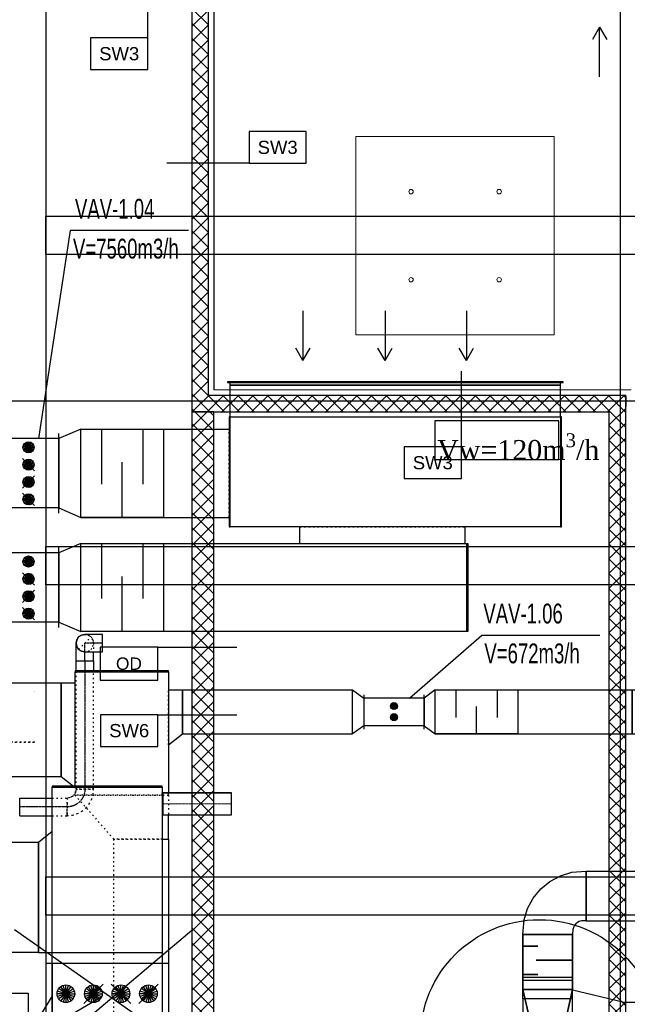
# Model space of a CAD drawing. Header units: centimetres. Extents: x -228435 to 46820, y -89367 to 152985.
# Tile 201 of 256: x -57994 to -52476, y 65520 to 74462. Entities that reach past the tile are written whole.
import ezdxf

# ---------------------------------------------------------------- set-up
doc = ezdxf.new("R2010")
doc.units = ezdxf.units.CM
doc.header["$LTSCALE"] = 50
for name, pattern in [('CADVENT_CENTERLINE', [9.9, 7.4, -1, 0.5, -1]), ('CADVENT_HIDDEN', [0.8, 0.25, -0.55]), ('Kondygnacja  -0_5$0$HIDDEN', [9.525, 6.35, -3.175]), ('Kondygnacja  -0_5$0$HIDDEN2', [4.7625, 3.175, -1.5875]), ('Osie rzutów$0$DASHDOT2', [12.7, 6.35, -3.175, 0, -3.175])]:
    doc.linetypes.add(name, pattern=pattern)
for name, color, linetype, lineweight in [('bgde-nawiewCEN', 7, 'Continuous', 13), ('Kondygnacja  -0_5$0$ARCH_WIDOK', 8, 'Continuous', 13), ('SU Lampy kwadratowe  -05$0$ARCH_SUFITY_PODWIESZANE', 8, 'Continuous', 9)]:
    doc.layers.add(name, color=color, linetype=linetype, lineweight=lineweight)
for name, color, linetype in [('bgde-nawiewEXP', 250, 'Continuous'), ('bgde-nawiewHIDDEN', 250, 'Continuous'), ('bgde-wywiewCEN', 7, 'Continuous'), ('bgde-wywiewDETAILS', 250, 'Continuous'), ('bgde-wywiewEXP', 250, 'Continuous'), ('bgde-wywiewHIDDEN', 250, 'Continuous'), ('bgde_AJ_opis', 7, 'Continuous'), ('bgde_AJ_strzałki', 7, 'Continuous'), ('bgde_redukcja', 250, 'Continuous'), ('bgde_tlumik', 250, 'Continuous'), ('bgde_VAV', 7, 'Continuous'), ('IS_zmiany 2024', 3, 'Continuous'), ('Kondygnacja  -0_5$0$ARCH_GK', 8, 'Continuous'), ('Kondygnacja  -0_5$0$ARCH_INFO_OPISY_PRZEGRODY', 8, 'Continuous'), ('Kondygnacja  -0_5$0$ARCH_INFO_OPISY_PRZEGRODY_OKŁADZINY', 8, 'Continuous'), ('Kondygnacja  -0_5$0$ARCH_KONSTR_POWYŻEJ RZUTU', 8, 'Kondygnacja  -0_5$0$HIDDEN'), ('Kondygnacja  -0_5$0$ARCH_KONSTR_POWYŻEJ RZUTU_IST', 8, 'Kondygnacja  -0_5$0$HIDDEN2'), ('Kondygnacja  -0_5$0$ARCH_OKŁADZINA', 8, 'Continuous'), ('Kondygnacja  -0_5$0$ARCH_ŚLUSARKA_DRZWI', 8, 'Continuous'), ('Osie rzutów$0$ARCH_INFO_OSIE_IST', 8, 'Osie rzutów$0$DASHDOT2'), ('Osie rzutów$0$ARCH_INFO_OSIE_OPISY_IST', 8, 'Continuous')]:
    doc.layers.add(name, color=color, linetype=linetype)
doc.styles.add('Kondygnacja  -0_5$0$Arial', font='ARIAL.TTF')

# ---------------------------------------------------------------- blocks, each defined once
blk = doc.blocks.new('Osie rzutów')
at = {"layer": 'Osie rzutów$0$ARCH_INFO_OSIE_IST', "ltscale": 10}
for p, q in [((6860, 12510), (6860, 4623.26)), ((4436.04, 11600), (13655, 11600))]:
    blk.add_line(p, q, dxfattribs=at)
blk = doc.blocks.new('SU Lampy kwadratowe  -05')
at = {"layer": 'SU Lampy kwadratowe  -05$0$ARCH_SUFITY_PODWIESZANE'}
blk.add_lwpolyline([(6620, 11840), (6800, 11840), (6800, 11660), (6620, 11660)], close=True, dxfattribs=at)
for centre in [(6670, 11790), (6750, 11790), (6670, 11710), (6750, 11710)]:
    blk.add_circle(centre, 2, dxfattribs=at)
blk = doc.blocks.new('Kondygnacja  -0_5$0$konstrukcja istniejąca -0.5')
at = {"layer": 'Kondygnacja  -0_5$0$ARCH_KONSTR_POWYŻEJ RZUTU_IST', "ltscale": 10}
for points in [[(6338.46, 12175), (6338.46, 11025)], [(7382, 11732.89), (6338.46, 11732.89), (6338.46, 11767.89), (7382, 11767.89)], [(7382, 11432.89), (6338.46, 11432.89), (6338.46, 11467.89), (7382, 11467.89)], [(7382, 11132.89), (6338.46, 11132.89), (6338.46, 11167.89), (7382, 11167.89)]]:
    blk.add_lwpolyline(points, dxfattribs=at)
blk = doc.blocks.new('04')
at = {"layer": 'bgde_VAV', "color": 3, "linetype": 'Continuous', "lineweight": -2}
for p, q in [((-58188.5, 70789.5), (-58188.5, 70742.2)), ((-58188.5, 70742.2), (-58188.5, 70112.2)), ((-57638.5, 70742.2), (-57638.5, 70789.5)), ((-57638.5, 70112.2), (-57638.5, 70742.2)), ((-58188.5, 70112.2), (-58188.5, 70063.9)), ((-57638.5, 70063.9), (-57638.5, 70112.2))]:
    blk.add_line(p, q, dxfattribs=at)
at = {"layer": 'bgde_VAV', "color": 3, "linetype": 'ByBlock', "lineweight": -2}
for p, q in [((-57638.5, 70742.2), (-58188.5, 70742.2)), ((-57638.5, 70112.2), (-58188.5, 70112.2))]:
    blk.add_line(p, q, dxfattribs=at)
at = {"layer": 'bgde_VAV', "color": 3}
blk.add_line((-58188.5, 70742.2), (-58188.5, 70112.2), dxfattribs=at)
at = {"layer": 'bgde_VAV', "color": 3, "linetype": 'Continuous', "lineweight": -3}
for p, q in [((-57913.5, 70663.3), (-57964, 70663.3)), ((-57913.5, 70663.3), (-57961.5, 70678.9)), ((-57913.5, 70663.3), (-57961.5, 70647.7)), ((-57913.5, 70663.3), (-57954.4, 70693)), ((-57913.5, 70663.3), (-57954.4, 70633.7)), ((-57913.5, 70663.3), (-57943.2, 70704.2)), ((-57913.5, 70663.3), (-57943.2, 70622.5)), ((-57913.5, 70663.3), (-57929.1, 70711.3)), ((-57913.5, 70663.3), (-57929.1, 70615.3)), ((-57913.5, 70663.3), (-57913.5, 70713.8)), ((-57913.5, 70663.3), (-57897.9, 70711.3)), ((-57913.5, 70663.3), (-57883.9, 70704.2)), ((-57913.5, 70663.3), (-57872.7, 70693)), ((-57913.5, 70663.3), (-57865.5, 70678.9)), ((-57913.5, 70663.3), (-57863.1, 70663.3)), ((-57913.5, 70663.3), (-57865.5, 70647.7)), ((-57913.5, 70663.3), (-57872.7, 70633.7)), ((-57913.5, 70663.3), (-57883.9, 70622.5)), ((-57913.5, 70663.3), (-57897.9, 70615.3)), ((-57913.5, 70663.3), (-57913.5, 70612.9)), ((-57857.8, 70449.8), (-57969.3, 70561.4)), ((-57913.5, 70505.6), (-57929.1, 70553.6)), ((-57913.5, 70505.6), (-57913.5, 70556.1)), ((-57913.5, 70505.6), (-57897.9, 70553.6)), ((-57913.5, 70505.6), (-57964, 70505.6)), ((-57913.5, 70505.6), (-57961.5, 70521.2)), ((-57913.5, 70505.6), (-57961.5, 70490)), ((-57913.5, 70505.6), (-57954.4, 70535.3)), ((-57913.5, 70505.6), (-57954.4, 70475.9)), ((-57913.5, 70505.6), (-57943.2, 70546.4)), ((-57913.5, 70505.6), (-57943.2, 70464.7)), ((-57913.5, 70505.6), (-57929.1, 70457.6)), ((-57913.5, 70505.6), (-57883.9, 70546.4)), ((-57913.5, 70505.6), (-57872.7, 70535.3)), ((-57913.5, 70505.6), (-57865.5, 70521.2)), ((-57913.5, 70505.6), (-57863.1, 70505.6)), ((-57913.5, 70505.6), (-57865.5, 70490)), ((-57913.5, 70505.6), (-57872.7, 70475.9)), ((-57913.5, 70505.6), (-57883.9, 70464.7)), ((-57913.5, 70505.6), (-57897.9, 70457.6)), ((-57913.5, 70505.6), (-57913.5, 70455.1)), ((-57969.3, 70292.1), (-57857.8, 70403.6)), ((-57913.5, 70347.8), (-57954.4, 70377.5)), ((-57913.5, 70347.8), (-57943.2, 70388.7)), ((-57913.5, 70347.8), (-57929.1, 70395.8)), ((-57913.5, 70347.8), (-57913.5, 70398.3)), ((-57913.5, 70347.8), (-57897.9, 70395.8)), ((-57913.5, 70347.8), (-57883.9, 70388.7)), ((-57913.5, 70347.8), (-57872.7, 70377.5)), ((-57913.5, 70347.8), (-57964, 70347.8)), ((-57913.5, 70347.8), (-57961.5, 70363.4)), ((-57913.5, 70347.8), (-57961.5, 70332.2)), ((-57913.5, 70347.8), (-57954.4, 70318.2)), ((-57913.5, 70347.8), (-57943.2, 70307)), ((-57913.5, 70347.8), (-57929.1, 70299.8)), ((-57913.5, 70347.8), (-57865.5, 70363.4)), ((-57913.5, 70347.8), (-57863.1, 70347.8)), ((-57913.5, 70347.8), (-57865.5, 70332.2)), ((-57913.5, 70347.8), (-57872.7, 70318.2)), ((-57913.5, 70347.8), (-57883.9, 70307)), ((-57913.5, 70347.8), (-57897.9, 70299.8)), ((-57913.5, 70347.8), (-57913.5, 70297.4)), ((-57857.8, 70134.3), (-57969.3, 70245.9)), ((-57913.5, 70190.1), (-57961.5, 70205.7)), ((-57913.5, 70190.1), (-57954.4, 70219.8)), ((-57913.5, 70190.1), (-57943.2, 70230.9)), ((-57913.5, 70190.1), (-57929.1, 70238.1)), ((-57913.5, 70190.1), (-57913.5, 70240.6)), ((-57913.5, 70190.1), (-57897.9, 70238.1)), ((-57913.5, 70190.1), (-57883.9, 70230.9)), ((-57913.5, 70190.1), (-57872.7, 70219.8)), ((-57913.5, 70190.1), (-57865.5, 70205.7)), ((-57913.5, 70190.1), (-57964, 70190.1)), ((-57913.5, 70190.1), (-57961.5, 70174.5)), ((-57913.5, 70190.1), (-57954.4, 70160.4)), ((-57913.5, 70190.1), (-57943.2, 70149.2)), ((-57913.5, 70190.1), (-57929.1, 70142.1)), ((-57913.5, 70190.1), (-57863.1, 70190.1)), ((-57913.5, 70190.1), (-57865.5, 70174.5)), ((-57913.5, 70190.1), (-57872.7, 70160.4)), ((-57913.5, 70190.1), (-57883.9, 70149.2)), ((-57913.5, 70190.1), (-57897.9, 70142.1)), ((-57913.5, 70190.1), (-57913.5, 70139.6))]:
    blk.add_line(p, q, dxfattribs=at)
for centre in [(-57913.5, 70663.3), (-57913.5, 70505.6), (-57913.5, 70347.8), (-57913.5, 70190.1)]:
    blk.add_ellipse(centre, major_axis=(50.5, 0), ratio=1, start_param=-1.570796, end_param=4.712389, dxfattribs=at)
blk = doc.blocks.new('06')
at = {"layer": 'bgde_VAV', "color": 3, "linetype": 'Continuous', "lineweight": -2}
for p, q in [((-54870.1, 68405), (-54870.1, 68375)), ((-54870.1, 68375), (-54870.1, 68125)), ((-54320.1, 68375), (-54320.1, 68405)), ((-54320.1, 68125), (-54320.1, 68375)), ((-54870.1, 68125), (-54870.1, 68095)), ((-54320.1, 68095), (-54320.1, 68125))]:
    blk.add_line(p, q, dxfattribs=at)
at = {"layer": 'bgde_VAV', "color": 3, "linetype": 'ByBlock', "lineweight": -2}
for p, q in [((-54320.1, 68375), (-54870.1, 68375)), ((-54320.1, 68125), (-54870.1, 68125))]:
    blk.add_line(p, q, dxfattribs=at)
at = {"layer": 'bgde_VAV', "color": 3, "linetype": 'Continuous', "lineweight": -3}
for p, q in [((-54595.1, 68303.2), (-54621, 68322)), ((-54595.1, 68303.2), (-54613.9, 68329.1)), ((-54595.1, 68303.2), (-54605, 68333.7)), ((-54595.1, 68303.2), (-54595.1, 68335.2)), ((-54595.1, 68303.2), (-54585.2, 68333.7)), ((-54595.1, 68303.2), (-54576.3, 68329.1)), ((-54595.1, 68303.2), (-54569.2, 68322)), ((-54595.1, 68303.2), (-54627.1, 68303.2)), ((-54595.1, 68303.2), (-54625.5, 68313.1)), ((-54595.1, 68303.2), (-54625.5, 68293.3)), ((-54595.1, 68303.2), (-54621, 68284.4)), ((-54595.1, 68303.2), (-54613.9, 68277.3)), ((-54595.1, 68203.2), (-54613.9, 68229.1)), ((-54595.1, 68303.2), (-54605, 68272.8)), ((-54595.1, 68203.2), (-54605, 68233.7)), ((-54595.1, 68303.2), (-54564.7, 68313.1)), ((-54595.1, 68303.2), (-54563.1, 68303.2)), ((-54595.1, 68303.2), (-54564.7, 68293.3)), ((-54595.1, 68303.2), (-54569.2, 68284.4)), ((-54595.1, 68303.2), (-54576.3, 68277.3)), ((-54595.1, 68303.2), (-54585.2, 68272.8)), ((-54595.1, 68303.2), (-54595.1, 68271.2)), ((-54595.1, 68203.2), (-54595.1, 68235.2)), ((-54595.1, 68203.2), (-54585.2, 68233.7)), ((-54595.1, 68203.2), (-54576.3, 68229.1)), ((-54595.1, 68203.2), (-54627.1, 68203.2)), ((-54595.1, 68203.2), (-54625.5, 68213.1)), ((-54595.1, 68203.2), (-54625.5, 68193.3)), ((-54595.1, 68203.2), (-54621, 68222)), ((-54595.1, 68203.2), (-54621, 68184.4)), ((-54595.1, 68203.2), (-54613.9, 68177.3)), ((-54595.1, 68203.2), (-54605, 68172.8)), ((-54595.1, 68203.2), (-54569.2, 68222)), ((-54595.1, 68203.2), (-54564.7, 68213.1)), ((-54595.1, 68203.2), (-54563.1, 68203.2)), ((-54595.1, 68203.2), (-54564.7, 68193.3)), ((-54595.1, 68203.2), (-54569.2, 68184.4)), ((-54595.1, 68203.2), (-54576.3, 68177.3)), ((-54595.1, 68203.2), (-54585.2, 68172.8)), ((-54595.1, 68203.2), (-54595.1, 68171.2))]:
    blk.add_line(p, q, dxfattribs=at)
for centre in [(-54595.1, 68303.2), (-54595.1, 68203.2)]:
    blk.add_ellipse(centre, major_axis=(32, 0), ratio=1, start_param=-1.570796, end_param=4.712389, dxfattribs=at)
blk = doc.blocks.new('08')
at = {"layer": 'bgde_VAV', "color": 3, "linetype": 'Continuous', "lineweight": -2}
for p, q in [((-57699.2, 65891), (-57755.5, 65891)), ((-56699.2, 65891), (-57699.2, 65891)), ((-56643, 65891), (-56699.2, 65891)), ((-57755.5, 65341), (-57699.2, 65341)), ((-57699.2, 65341), (-56699.2, 65341)), ((-56699.2, 65341), (-56643, 65341))]:
    blk.add_line(p, q, dxfattribs=at)
at = {"layer": 'bgde_VAV', "color": 3, "linetype": 'ByBlock', "lineweight": -2}
for p, q in [((-57699.2, 65891), (-57699.2, 65341)), ((-56699.2, 65891), (-56699.2, 65341))]:
    blk.add_line(p, q, dxfattribs=at)
at = {"layer": 'bgde_VAV', "color": 3, "linetype": 'Continuous', "lineweight": -3}
for p, q in [((-57574.2, 65615.7), (-57650.3, 65640.4)), ((-57574.2, 65615.7), (-57639, 65662.7)), ((-57574.2, 65615.7), (-57621.3, 65680.4)), ((-57574.2, 65615.7), (-57599, 65691.8)), ((-57574.2, 65615.7), (-57574.2, 65695.7)), ((-57574.2, 65615.7), (-57549.5, 65691.8)), ((-57574.2, 65615.7), (-57527.2, 65680.4)), ((-57574.2, 65615.7), (-57509.5, 65662.7)), ((-57574.2, 65615.7), (-57498.2, 65640.4)), ((-57235.9, 65704.1), (-57412.6, 65527.3)), ((-57324.2, 65615.7), (-57400.3, 65640.4)), ((-57324.2, 65615.7), (-57389, 65662.7)), ((-57324.2, 65615.7), (-57371.3, 65680.4)), ((-57324.2, 65615.7), (-57349, 65691.8)), ((-57324.2, 65615.7), (-57324.2, 65695.7)), ((-57324.2, 65615.7), (-57299.5, 65691.8)), ((-57324.2, 65615.7), (-57277.2, 65680.4)), ((-57324.2, 65615.7), (-57259.5, 65662.7)), ((-57324.2, 65615.7), (-57248.2, 65640.4)), ((-56985.9, 65527.3), (-57162.6, 65704.1)), ((-57074.2, 65615.7), (-57150.3, 65640.4)), ((-57074.2, 65615.7), (-57139, 65662.7)), ((-57074.2, 65615.7), (-57121.3, 65680.4)), ((-57074.2, 65615.7), (-57099, 65691.8)), ((-57074.2, 65615.7), (-57074.2, 65695.7)), ((-57074.2, 65615.7), (-57049.5, 65691.8)), ((-57074.2, 65615.7), (-57027.2, 65680.4)), ((-57074.2, 65615.7), (-57009.5, 65662.7)), ((-57074.2, 65615.7), (-56998.2, 65640.4)), ((-56735.9, 65704.1), (-56912.6, 65527.3)), ((-56824.2, 65615.7), (-56900.3, 65640.4)), ((-56824.2, 65615.7), (-56889, 65662.7)), ((-56824.2, 65615.7), (-56871.3, 65680.4)), ((-56824.2, 65615.7), (-56849, 65691.8)), ((-56824.2, 65615.7), (-56824.2, 65695.7)), ((-56824.2, 65615.7), (-56799.5, 65691.8)), ((-56824.2, 65615.7), (-56777.2, 65680.4)), ((-56824.2, 65615.7), (-56759.5, 65662.7)), ((-56824.2, 65615.7), (-56748.2, 65640.4)), ((-57574.2, 65615.7), (-57654.2, 65615.7)), ((-57574.2, 65615.7), (-57650.3, 65591)), ((-57574.2, 65615.7), (-57639, 65568.7)), ((-57574.2, 65615.7), (-57621.3, 65551)), ((-57574.2, 65615.7), (-57599, 65539.6)), ((-57574.2, 65615.7), (-57498.2, 65591)), ((-57574.2, 65615.7), (-57509.5, 65568.7)), ((-57574.2, 65615.7), (-57527.2, 65551)), ((-57574.2, 65615.7), (-57549.5, 65539.6)), ((-57574.2, 65615.7), (-57574.2, 65535.7)), ((-57574.2, 65615.7), (-57494.2, 65615.7)), ((-57324.2, 65615.7), (-57404.2, 65615.7)), ((-57324.2, 65615.7), (-57400.3, 65591)), ((-57324.2, 65615.7), (-57389, 65568.7)), ((-57324.2, 65615.7), (-57371.3, 65551)), ((-57324.2, 65615.7), (-57349, 65539.6)), ((-57324.2, 65615.7), (-57248.2, 65591)), ((-57324.2, 65615.7), (-57259.5, 65568.7)), ((-57324.2, 65615.7), (-57277.2, 65551)), ((-57324.2, 65615.7), (-57299.5, 65539.6)), ((-57324.2, 65615.7), (-57324.2, 65535.7)), ((-57324.2, 65615.7), (-57244.2, 65615.7)), ((-57074.2, 65615.7), (-57154.2, 65615.7)), ((-57074.2, 65615.7), (-57150.3, 65591)), ((-57074.2, 65615.7), (-57139, 65568.7)), ((-57074.2, 65615.7), (-57121.3, 65551)), ((-57074.2, 65615.7), (-57099, 65539.6)), ((-57074.2, 65615.7), (-56998.2, 65591)), ((-57074.2, 65615.7), (-57009.5, 65568.7)), ((-57074.2, 65615.7), (-57027.2, 65551)), ((-57074.2, 65615.7), (-57049.5, 65539.6)), ((-57074.2, 65615.7), (-57074.2, 65535.7)), ((-57074.2, 65615.7), (-56994.2, 65615.7)), ((-56824.2, 65615.7), (-56904.2, 65615.7)), ((-56824.2, 65615.7), (-56900.3, 65591)), ((-56824.2, 65615.7), (-56889, 65568.7)), ((-56824.2, 65615.7), (-56871.3, 65551)), ((-56824.2, 65615.7), (-56849, 65539.6)), ((-56824.2, 65615.7), (-56748.2, 65591)), ((-56824.2, 65615.7), (-56759.5, 65568.7)), ((-56824.2, 65615.7), (-56777.2, 65551)), ((-56824.2, 65615.7), (-56799.5, 65539.6)), ((-56824.2, 65615.7), (-56824.2, 65535.7)), ((-56824.2, 65615.7), (-56744.2, 65615.7))]:
    blk.add_line(p, q, dxfattribs=at)
for centre in [(-57574.2, 65615.7), (-57324.2, 65615.7), (-57074.2, 65615.7), (-56824.2, 65615.7)]:
    blk.add_ellipse(centre, major_axis=(80, 0), ratio=1, start_param=-1.570796, end_param=4.712389, dxfattribs=at)
blk = doc.blocks.new('strzałki2')
at = {"layer": 'bgde_AJ_strzałki'}
for p, q in [((0, 686.6), (-64.9, 574.6, 1393)), ((0, 236.6), (0, 686.6)), ((0, 686.6), (64.9, 574.6, 1393))]:
    blk.add_line(p, q, dxfattribs=at)
blk = doc.blocks.new('t4')
at = {"layer": 'bgde_tlumik'}
for p, q in [((-57251, 70742.2), (-57251, 70242.2)), ((-56876, 70742.2), (-56876, 70242.2)), ((-57063.5, 69942.2), (-57063.5, 70442.2))]:
    blk.add_line(p, q, dxfattribs=at)
blk.add_lwpolyline([(-57438.5, 70742.2), (-56688.5, 70742.2), (-56688.5, 69942.2), (-57438.5, 69942.2)], close=True, dxfattribs=at)
blk = doc.blocks.new('t6')
at = {"layer": 'bgde_tlumik'}
for p, q in [((-54032.6, 68375), (-54032.6, 68125)), ((-53657.6, 68375), (-53657.6, 68125)), ((-53845.1, 67975), (-53845.1, 68225))]:
    blk.add_line(p, q, dxfattribs=at)
blk.add_lwpolyline([(-53470.1, 67975), (-54220.1, 67975), (-54220.1, 68375), (-53470.1, 68375)], close=True, dxfattribs=at)

msp = doc.modelspace()

# ---------------------------------------------------------------- hatches: boundary and pattern name
at = {"layer": 'Kondygnacja  -0_5$0$ARCH_GK', "linetype": 'Continuous', "lineweight": -3}
h = msp.add_hatch(dxfattribs=at)
h.set_pattern_fill('ANSI37', color=256, scale=30, style=0)
h.set_pattern_definition([(45, (-121140, -45000), (-67.35192, 67.35192), []), (135, (-121140, -45000), (-67.35192, -67.35192), [])])
h.paths.add_polyline_path([(-56430, 70900), (-56280, 71050), (-56280, 74610), (-56355, 74644.167), (-56430, 74610)], flags=0)
h = msp.add_hatch(dxfattribs=at)
h.set_pattern_fill('ANSI37', color=256, scale=30, style=0)
h.set_pattern_definition([(45, (-121140, -45000), (-67.35192, 67.35192), []), (135, (-121140, -45000), (-67.35192, -67.35192), [])])
h.paths.add_polyline_path([(-56280, 71050), (-56430, 70900), (-52640, 70900), (-52490, 71050)], flags=0)
h = msp.add_hatch(dxfattribs=at)
h.set_pattern_fill('ANSI37', color=256, scale=30, angle=-360, style=0)
h.set_pattern_definition([(45, (-121140, -45000), (-67.35192, 67.35192), []), (135, (-121140, -45000), (-67.35192, -67.35192), [])])
h.paths.add_polyline_path([(-52490, 71050), (-52640, 70900), (-52640, 65000), (-52531.667, 65000), (-52490, 65050)], flags=0)
h.paths.add_polyline_path([(-52490, 64950), (-52531.667, 65000), (-52640, 65000), (-52640, 56160), (-52490, 56010)], flags=0)
h = msp.add_hatch(dxfattribs=at)
h.set_pattern_fill('ANSI37', color=256, scale=30, angle=-360, style=0)
h.set_pattern_definition([(45, (-121140, -45000), (-67.35192, 67.35192), []), (135, (-121140, -45000), (-67.35192, -67.35192), [])])
h.paths.add_polyline_path([(-56230, 70900), (-56430, 70900), (-56430, 56160), (-56230, 56160)], flags=0)

# ---------------------------------------------------------------- linework, layer by layer
at = {"layer": 'bgde-nawiewCEN', "linetype": 'CADVENT_CENTERLINE', "ltscale": 0.06}
for p, q in [((-56699.245, 67341.49), (-56695.245, 67341.49)), ((-56695.245, 67341.49), (-56069.922, 67341.49))]:
    msp.add_line(p, q, dxfattribs=at)
at = {"layer": 'bgde-nawiewEXP', "linetype": 'Continuous'}
for points in [[(-57699.245, 67490.965), (-56699.245, 67490.965), (-56699.245, 67500.965), (-57699.245, 67500.965)], [(-57699.245, 49493.848), (-56699.245, 49493.848), (-56699.245, 49503.848), (-57699.245, 49503.848), (-57699.245, 67490.965), (-56699.245, 67490.965), (-56699.245, 49503.848), (-57699.245, 49503.848)], [(-58850.228, 65990.969), (-58850.228, 66990.969), (-57824.245, 66990.969), (-57824.245, 65990.969)], [(-53423.666, 66153.995), (-53413.097, 66286.289), (-53381.799, 66389.466), (-53330.973, 66484.555), (-53262.573, 66567.9), (-53179.228, 66636.3), (-53084.139, 66687.126), (-52980.963, 66718.424), (-52848.662, 66728.992), (-52848.662, 66278.992), (-52893.172, 66277.071), (-52911.932, 66271.38), (-52929.221, 66262.139), (-52944.375, 66249.702), (-52956.812, 66234.548), (-52966.053, 66217.259), (-52971.744, 66198.499), (-52973.666, 66153.99), (-53198.711, 66153.992)], [(-53423.662, 65235.718), (-52973.662, 65235.718), (-52973.662, 65568.212), (-53423.662, 65568.212)]]:
    msp.add_lwpolyline(points, close=True, dxfattribs=at)
for points in [[(-56699.245, 67441.49), (-56695.245, 67441.49), (-56695.245, 67303.221)], [(-56695.245, 67433.878), (-56695.245, 67241.49), (-56069.922, 67241.49), (-56069.922, 67441.49), (-56695.245, 67441.49)], [(-56695.245, 67433.878), (-56695.245, 67441.49)], [(-56695.245, 67441.49), (-56695.245, 67433.878)], [(-56695.245, 67441.49), (-56069.922, 67441.49)], [(-56695.245, 67303.221), (-56695.245, 67341.49)], [(-56699.245, 67241.49), (-56695.245, 67241.49), (-56695.245, 67303.221)], [(-56695.245, 67303.221), (-56695.245, 67270.779)], [(-57824.245, 65990.969), (-57824.245, 66990.969), (-57699.245, 67090.969)], [(-52848.662, 66278.992), (-52848.662, 66728.992), (-51690.031, 66728.992)], [(-52848.662, 66278.992), (-42183.356, 66278.992), (-42183.356, 66728.992), (-41783.356, 66603.992), (-41783.356, 66503.992), (-42183.356, 66728.992), (-43368.407, 66728.992)], [(-53423.662, 66153.992), (-52973.662, 66153.992), (-52973.662, 66000.036)], [(-53423.662, 66153.992), (-53423.662, 66000.036)], [(-57824.245, 65990.969), (-57699.245, 65990.969)], [(-53423.662, 65765.511), (-52973.662, 65765.511), (-52973.662, 65800.036)], [(-53423.662, 65765.511), (-53423.662, 65800.036)], [(-53423.662, 65568.212), (-53423.662, 65765.511), (-52973.662, 65765.511), (-52973.662, 65735.511), (-53423.662, 65735.511)], [(-52973.662, 65568.212), (-52973.662, 65735.511)]]:
    msp.add_lwpolyline(points, dxfattribs=at)
at = {"layer": 'bgde-nawiewHIDDEN', "linetype": 'CADVENT_HIDDEN'}
for points in [[(-57856.792, 68361.478), (-57856.792, 68361.478)], [(-57854.793, 68363.478), (-57854.793, 68363.478)], [(-58316.76, 67901.446), (-57856.76, 67901.478)], [(-57856.76, 67901.478), (-57856.76, 67901.478)], [(-57854.76, 67899.478), (-57854.76, 67899.478)]]:
    msp.add_lwpolyline(points, close=True, dxfattribs=at)
for points in [[(-56699.245, 67433.878), (-56699.245, 67441.49)], [(-56699.245, 67433.878), (-56699.245, 67241.49)], [(-57699.245, 65990.969), (-57699.245, 67090.969)], [(-53423.662, 65800.036), (-53423.662, 66000.036)], [(-52973.662, 65800.036), (-52973.662, 66000.036)]]:
    msp.add_lwpolyline(points, dxfattribs=at)
at = {"layer": 'bgde-wywiewCEN', "linetype": 'CADVENT_CENTERLINE', "ltscale": 0.06}
for p, q in [((-57241.988, 68799.419), (-57401.988, 68799.419)), ((-57401.988, 68639.419), (-57401.988, 68799.419)), ((-57401.988, 68639.419), (-57401.988, 67472.853)), ((-57561.988, 67312.853), (-57993.573, 67312.853))]:
    msp.add_line(p, q, dxfattribs=at)
at = {"layer": 'bgde-wywiewCEN', "linetype": 'CADVENT_CENTERLINE', "ltscale": 0.06, "extrusion": (0, 0, -1)}
msp.add_arc((57561.988, 67472.853), 160, 180, 270, dxfattribs=at)
at = {"layer": 'bgde-wywiewDETAILS', "linetype": 'CADVENT_HIDDEN'}
msp.add_line((-57458.557, 68742.851), (-57345.42, 68855.988), dxfattribs=at)
at = {"layer": 'bgde-wywiewEXP', "linetype": 'Continuous'}
for points in [[(-56107.605, 71166.037), (-53057.605, 71166.037), (-53057.605, 71172.037), (-56107.605, 71172.037)], [(-56092.605, 69855.037), (-56082.605, 69855.037), (-56082.605, 70855.037), (-53082.605, 70855.037), (-53082.605, 69855.037), (-56082.605, 69855.037), (-56082.605, 70855.037), (-56092.605, 70855.037)], [(-57438.537, 70742.208), (-57638.537, 70657.208), (-57638.537, 70027.208), (-57438.537, 69942.208)], [(-57438.537, 69704.975), (-57638.537, 69619.975), (-57638.537, 68989.975), (-57438.537, 68904.975)], [(-53932.834, 68904.975), (-53932.834, 69704.975), (-53922.834, 69704.975), (-53922.834, 68904.975)], [(-57491.059, 68539.181), (-56641.059, 68539.181), (-56641.059, 68549.181), (-57491.059, 68549.181)], [(-54970.095, 68374.965), (-54870.095, 68299.965), (-54870.095, 68049.965), (-54970.095, 67974.965)], [(-54220.095, 68374.965), (-54320.095, 68299.965), (-54320.095, 68049.965), (-54220.095, 67974.965)]]:
    msp.add_lwpolyline(points, close=True, dxfattribs=at)
for points in [[(-56082.605, 70855.037), (-53082.605, 70855.037), (-53082.605, 69855.037), (-53072.605, 69855.037), (-53072.605, 70855.037), (-53082.605, 70855.037), (-53082.605, 71142.037), (-56082.605, 71142.037), (-56082.605, 71166.037)], [(-56082.605, 70855.037), (-56082.605, 71142.037), (-53082.605, 71142.037), (-53082.605, 71166.037)], [(-57438.537, 70742.208), (-56092.605, 70742.208)], [(-57438.537, 69942.208), (-56092.605, 69942.208)], [(-55449.545, 69704.975), (-53949.545, 69704.975), (-53949.545, 69855.037)], [(-55449.545, 69704.975), (-55449.545, 69855.037)], [(-57438.537, 69704.975), (-53932.834, 69704.975), (-53932.834, 68904.975), (-57438.537, 68904.975)], [(-57481.988, 68639.419), (-57481.988, 68799.419), (-57475.899, 68768.805), (-57458.557, 68742.851), (-57432.603, 68725.509), (-57401.988, 68719.419), (-57241.988, 68719.419), (-57241.988, 68879.419), (-57401.988, 68879.419), (-57432.603, 68873.33), (-57458.557, 68855.988), (-57475.899, 68830.034), (-57481.988, 68799.419), (-57475.899, 68830.034), (-57458.557, 68855.988), (-57432.603, 68873.33), (-57401.988, 68879.419), (-57432.603, 68873.33), (-57458.557, 68855.988), (-57475.899, 68830.034), (-57481.988, 68799.419), (-57475.899, 68768.805), (-57458.557, 68742.851), (-57432.603, 68725.509), (-57401.988, 68719.419), (-57432.603, 68725.509), (-57458.557, 68742.851), (-57475.899, 68768.805), (-57481.988, 68799.419)], [(-57481.988, 68549.181), (-57481.988, 68639.419), (-57321.988, 68639.419), (-57321.988, 68719.419)], [(-57481.988, 68639.419), (-57321.988, 68639.419), (-57321.988, 68549.181)], [(-57491.059, 67500.965), (-57491.059, 68539.181), (-56641.059, 68539.181), (-56641.059, 67441.49)], [(-58874.505, 67589.181), (-58874.505, 68439.181), (-57616.059, 68439.181), (-57616.059, 67589.181), (-57505.789, 67500.965)], [(-58874.505, 67589.181), (-57616.059, 67589.181), (-57616.059, 68439.181), (-57491.059, 68439.181)], [(-56641.059, 67874.965), (-56516.059, 67974.965), (-56516.059, 68374.965), (-54970.095, 68374.965)], [(-56641.059, 68374.965), (-56516.059, 68374.965), (-56516.059, 67974.965), (-54970.095, 67974.965)], [(-54220.095, 68374.965), (-52432.085, 68374.965), (-52432.085, 67974.965), (-52407.085, 67974.965), (-52368.817, 67967.353), (-52336.375, 67945.676), (-52314.698, 67913.233), (-52307.085, 67874.965), (-52307.085, 67849.965), (-51907.085, 67849.965), (-51907.085, 67874.965), (-51899.473, 67913.233), (-51877.796, 67945.676), (-51845.354, 67967.353), (-51807.085, 67974.965), (-51758.085, 67974.965)], [(-54220.095, 67974.965), (-52432.085, 67974.965), (-52432.085, 68374.965), (-51782.085, 68374.965), (-51782.085, 67974.965), (-51782.085, 68374.965), (-51758.085, 68374.965)], [(-57993.572, 67232.853), (-57993.572, 67392.853), (-57699.245, 67392.853)], [(-57993.572, 67232.853), (-57699.245, 67232.853)], [(-56699.245, 67020.181), (-56641.059, 67020.181), (-56641.059, 67241.49)], [(-56699.245, 67020.181), (-56641.059, 67020.181), (-56641.059, 64835.425)]]:
    msp.add_lwpolyline(points, dxfattribs=at)
at = {"layer": 'bgde-wywiewHIDDEN', "linetype": 'CADVENT_HIDDEN'}
for points in [[(-56107.605, 71166.037), (-53057.605, 71166.037), (-53057.605, 71172.037), (-56107.605, 71172.037)], [(-56107.605, 71166.037), (-56107.605, 71166.037)], [(-56082.605, 71142.037), (-56082.605, 71142.037)], [(-57491.059, 67420.181), (-56695.245, 67420.181), (-56695.245, 67420.181), (-56699.245, 67420.181)], [(-57141.059, 67020.181), (-56699.245, 67020.181)]]:
    msp.add_lwpolyline(points, close=True, dxfattribs=at)
for points in [[(-56082.605, 71142.037), (-53082.605, 71142.037), (-53082.605, 71166.037), (-56082.605, 71166.037), (-53082.605, 71166.037)], [(-56082.605, 71142.037), (-56082.605, 71166.037)], [(-56092.605, 69942.208), (-56092.605, 70742.208)], [(-55449.545, 69855.037), (-53949.545, 69855.037)], [(-57401.988, 68719.419), (-57371.374, 68725.509), (-57345.42, 68742.851), (-57328.078, 68768.805), (-57321.988, 68799.419), (-57328.078, 68830.034), (-57345.42, 68855.988), (-57371.374, 68873.33), (-57401.988, 68879.419), (-57371.374, 68873.33), (-57345.42, 68855.988), (-57328.078, 68830.034), (-57321.988, 68799.419), (-57321.988, 68719.419)], [(-57401.988, 68719.419), (-57371.374, 68725.509), (-57345.42, 68742.851), (-57328.078, 68768.805), (-57321.988, 68799.419)], [(-57481.988, 67490.965), (-57481.988, 68549.181)], [(-57481.988, 67490.965), (-57481.988, 67472.853), (-57321.988, 67472.853), (-57321.988, 68549.181)], [(-57505.789, 67500.965), (-57491.059, 67489.181), (-57491.059, 68439.181)], [(-56641.059, 67874.965), (-56641.059, 68374.965)], [(-57561.988, 67232.853), (-57515.167, 67237.465), (-57470.144, 67251.122), (-57428.652, 67273.301), (-57392.283, 67303.148), (-57362.436, 67339.516), (-57340.257, 67381.009), (-57326.6, 67426.032), (-57321.988, 67472.853), (-57481.988, 67472.853), (-57483.526, 67457.246), (-57488.078, 67442.239), (-57495.471, 67428.408), (-57505.42, 67416.285), (-57517.543, 67406.336), (-57531.374, 67398.943), (-57546.381, 67394.39), (-57561.988, 67392.853), (-57561.988, 67312.853)], [(-57491.059, 67490.965), (-57491.059, 67500.965)], [(-57491.059, 67490.965), (-57491.059, 67420.181), (-57141.059, 67020.181), (-57141.059, 61440.789), (-56891.899, 61440.789), (-56891.899, 61440.789), (-56699.245, 61440.791)], [(-56695.245, 67420.181), (-56641.059, 67420.181), (-56641.059, 67441.49)], [(-57699.245, 67392.853), (-57561.989, 67392.853), (-57561.989, 67343.468)], [(-57561.989, 67343.468), (-57561.989, 67369.422)], [(-57561.989, 67312.853), (-57561.989, 67343.468)], [(-57561.989, 67343.468), (-57561.989, 67312.853)], [(-56695.245, 67420.181), (-56641.059, 67420.181), (-56641.059, 67241.49)], [(-57561.989, 67312.853), (-57561.989, 67282.239)], [(-57561.989, 67282.239), (-57561.989, 67312.853)], [(-57561.989, 67256.285), (-57561.989, 67282.239)], [(-57561.989, 67256.285), (-57561.989, 67238.943)], [(-57561.989, 67238.943), (-57561.989, 67256.285)], [(-57561.988, 67232.853), (-57561.988, 67312.853)], [(-57699.245, 67232.853), (-57561.989, 67232.853), (-57561.989, 67238.943)], [(-57561.989, 67238.943), (-57561.989, 67232.853)]]:
    msp.add_lwpolyline(points, dxfattribs=at)
at = {"layer": 'bgde_AJ_opis', "elevation": 1920}
msp.add_lwpolyline([(-54222.741, 70466.961), (-53097.977, 70466.961), (-53097.977, 70817.693), (-54222.741, 70817.693)], close=True, dxfattribs=at)
at = {"layer": 'bgde_redukcja'}
msp.add_lwpolyline([(-57699.245, 65990.969), (-56699.242, 65990.969), (-56699.242, 65890.969), (-57699.245, 65890.969)], close=True, dxfattribs=at)
at = {"layer": 'bgde_VAV'}
for p, q in [((-57534.452, 72546.301), (-57824.176, 70657.208)), ((-56461.271, 72546.301), (-57534.452, 72546.301)), ((-54453.428, 68299.965), (-53798.833, 68870.351, 21.417)), ((-52725.652, 68870.351, 21.417), (-53798.833, 68870.351, 21.417)), ((-58418.22, 64419.891, 53.204), (-57699.242, 65590.969))]:
    msp.add_line(p, q, dxfattribs=at)
at = {"layer": 'IS_zmiany 2024', "color": 1}
for p, q in [((-58040, 66200), (-56332.255, 65000)), ((-57985.391, 64880), (-56430, 66194.179))]:
    msp.add_line(p, q, dxfattribs=at)
at = {"layer": 'IS_zmiany 2024', "color": 1, "lineweight": 35}
for p, q in [((-53423.662, 66153.992), (-52973.662, 66153.992)), ((-53423.662, 65653.992), (-53423.662, 66153.992)), ((-52973.662, 65653.992), (-52973.662, 66153.992)), ((-53423.662, 66049.239), (-53288.805, 66049.239)), ((-53304.721, 65920.063), (-52973.662, 65920.063)), ((-53423.662, 65790.063), (-53288.805, 65790.063)), ((-53356.162, 65353.992), (-53423.662, 65653.992)), ((-53423.662, 65653.992), (-52973.662, 65653.992)), ((-52973.662, 65653.992), (-53041.162, 65353.992))]:
    msp.add_line(p, q, dxfattribs=at)
at = {"layer": 'IS_zmiany 2024', "color": 2}
for p, q in [((-52515.606, 65539.48, -245), (-52973.662, 65646.786)), ((-60680.128, 63580), (-57248.158, 65590.969)), ((-52515.606, 65539.48, -245), (-51451.011, 65539.48, -245))]:
    msp.add_line(p, q, dxfattribs=at)
at = {"layer": 'IS_zmiany 2024', "color": 1}
msp.add_circle((-53274.845, 65206.614), 1081.427, dxfattribs=at)
at = {"layer": 'Kondygnacja  -0_5$0$ARCH_GK', "linetype": 'Continuous', "lineweight": -3}
for p, q in [((-56430, 74610), (-56430, 70900)), ((-56280, 71050), (-56280, 74610)), ((-52490, 71050), (-56280, 71050)), ((-52490, 71050), (-52490, 70950)), ((-52490, 65050), (-52490, 71050)), ((-56430, 70900), (-52640, 70900)), ((-56230, 70900), (-56430, 70900)), ((-56430, 70900), (-56430, 56160)), ((-56230, 56160), (-56230, 70900)), ((-52640, 56160), (-52640, 70900))]:
    msp.add_line(p, q, dxfattribs=at)
at = {"layer": 'Kondygnacja  -0_5$0$ARCH_INFO_OPISY_PRZEGRODY'}
for points in [[(-56830.063, 74296.059), (-56830.063, 75010.338)], [(-55910.954, 73157.849), (-56656.32, 73157.849)], [(-53982.557, 70581.578), (-53982.557, 71270.962)], [(-56739.04, 68148.505), (-56023.393, 68148.505)]]:
    msp.add_lwpolyline(points, dxfattribs=at)
for points in [[(-57350.063, 74008.059), (-56830.063, 74008.059), (-56830.063, 74296.059), (-57350.063, 74296.059), (-57350.063, 74008.059)], [(-55910.954, 73157.849), (-55390.954, 73157.849), (-55390.954, 73445.849), (-55910.954, 73445.849), (-55910.954, 73157.849)], [(-54502.557, 70293.578), (-53982.557, 70293.578), (-53982.557, 70581.578), (-54502.557, 70581.578), (-54502.557, 70293.578)], [(-57259.04, 67860.505), (-56739.04, 67860.505), (-56739.04, 68148.505), (-57259.04, 68148.505), (-57259.04, 67860.505)]]:
    msp.add_lwpolyline(points, close=True, dxfattribs=at)
at = {"layer": 'Kondygnacja  -0_5$0$ARCH_INFO_OPISY_PRZEGRODY_OKŁADZINY'}
msp.add_lwpolyline([(-57264.04, 68462.509), (-56739.04, 68462.509), (-56739.04, 68762.509), (-57264.04, 68762.509), (-57264.04, 68462.509)], close=True, dxfattribs=at)
msp.add_lwpolyline([(-56739.04, 68762.509), (-56023.393, 68762.509)], dxfattribs=at)
at = {"layer": 'Kondygnacja  -0_5$0$ARCH_OKŁADZINA'}
msp.add_lwpolyline([(-58940, 65620), (-57915.391, 65620), (-57915.391, 64380), (-58940, 64380)], dxfattribs=at)
at = {"layer": 'Kondygnacja  -0_5$0$ARCH_WIDOK'}
msp.add_line((-56230, 71100), (-52440, 71100), dxfattribs=at)
at = {"layer": 'Kondygnacja  -0_5$0$ARCH_ŚLUSARKA_DRZWI'}
msp.add_lwpolyline([(-9822.864, 74560), (-12840, 74560), (-12840, 74560), (-14240.186, 74560), (-14240.186, 74560), (-56230, 74560), (-56230, 71100)], dxfattribs=at)

# ---------------------------------------------------------------- block references
at = {"layer": 'bgde_AJ_strzałki', "xscale": -1}
msp.add_blockref('strzałki2', (-52727.388, 73706.756, 1010), dxfattribs=at)
at = {"layer": 'bgde_AJ_strzałki', "rotation": 180}
for p in [(-55421.616, 72054.311, 1812.959), (-54675.357, 72054.311, 1812.959), (-53937.827, 72054.311, 1812.959)]:
    msp.add_blockref('strzałki2', p, dxfattribs=at)
at = {"layer": 'bgde_redukcja'}
for name, p in [('04', (0, -85)), ('04', (0, -1122.233)), ('06', (0, -75)), ('08', (0, 0))]:
    msp.add_blockref(name, p, dxfattribs=at)
at = {"layer": 'bgde_tlumik'}
for name, p in [('t4', (0, 0)), ('t4', (0, -1037.233)), ('t6', (0, 0))]:
    msp.add_blockref(name, p, dxfattribs=at)
at = {"layer": 'Kondygnacja  -0_5$0$ARCH_KONSTR_POWYŻEJ RZUTU', "xscale": 10, "yscale": 10, "zscale": 10}
msp.add_blockref('Kondygnacja  -0_5$0$konstrukcja istniejąca -0.5', (-121140, -45000), dxfattribs=at)
at = {"layer": 'Osie rzutów$0$ARCH_INFO_OSIE_OPISY_IST', "xscale": 10, "yscale": 10, "zscale": 10}
msp.add_blockref('Osie rzutów', (-121140, -45000), dxfattribs=at)
at = {"layer": 'SU Lampy kwadratowe  -05$0$ARCH_SUFITY_PODWIESZANE', "xscale": 10, "yscale": 10, "zscale": 10}
msp.add_blockref('SU Lampy kwadratowe  -05', (-121140, -45000), dxfattribs=at)

# ---------------------------------------------------------------- texts
at = {"layer": 'bgde_AJ_opis', "insert": (-54202.563, 70705.565, 1920), "char_height": 180, "width": 550.56944, "attachment_point": 1}
msp.add_mtext('\\A1;{\\fTimes New Roman|b0|i0|c238|p18;Vw=120m\\H0.7x;\\S3^ ;\\H1.4286x;/h}', dxfattribs=at)
at = {"layer": 'bgde_VAV', "width": 0.7}
for s, p in [('VAV-1.04', (-57491.509, 72654.604, 1920)), ('V=7560m3/h', (-57509.699, 72292.796, 1920)), ('VAV-1.06', (-53783.331, 68978.654, 1941.417)), ('V=672m3/h', (-53774.08, 68616.846, 1941.417))]:
    msp.add_text(s, height=180, dxfattribs=at).set_placement(p)
at = {"layer": 'Kondygnacja  -0_5$0$ARCH_INFO_OPISY_PRZEGRODY', "char_height": 120, "width": 520, "attachment_point": 5, "style": 'Kondygnacja  -0_5$0$Arial'}
for s, insert in [('SW3', (-57090.063, 74152.059)), ('SW3', (-55650.954, 73301.849)), ('SW3', (-54242.557, 70437.578)), ('SW6', (-56999.04, 68004.505))]:
    msp.add_mtext(s, dxfattribs=dict(at, insert=insert))
at = {"layer": 'Kondygnacja  -0_5$0$ARCH_INFO_OPISY_PRZEGRODY_OKŁADZINY', "insert": (-57001.54, 68612.509), "char_height": 112.5, "width": 525, "attachment_point": 5, "style": 'Kondygnacja  -0_5$0$Arial'}
msp.add_mtext('OD', dxfattribs=at)

doc.saveas('drawing.dxf')
